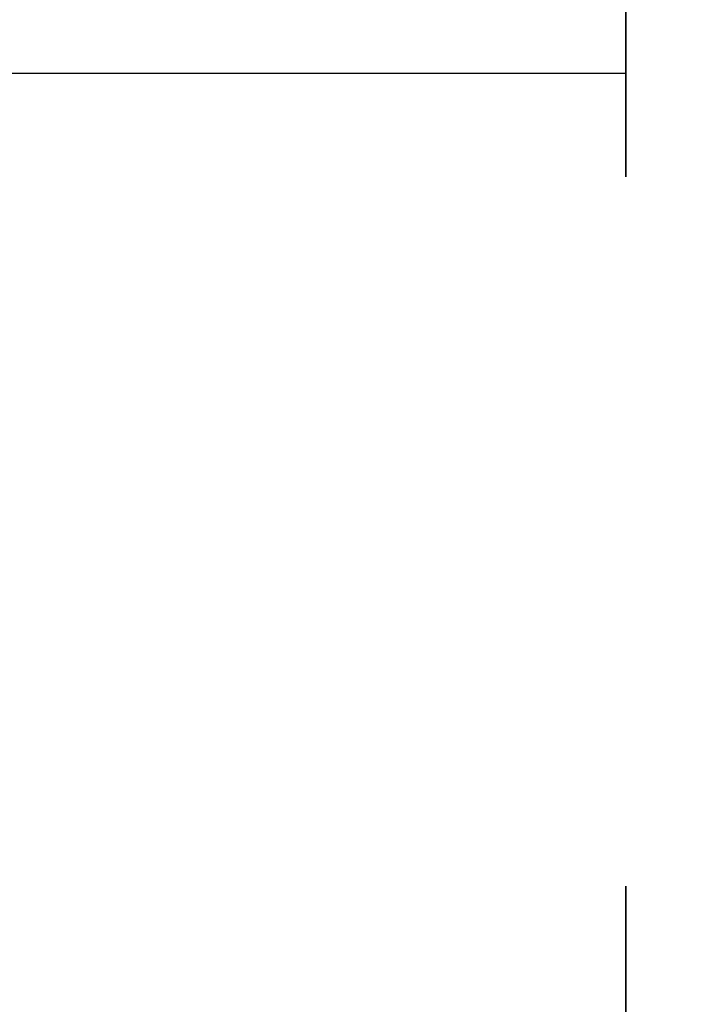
# Model space of a CAD drawing. Header units: inches. Extents: x 110711 to 158499, y 12149 to 19253.
# Tile 40 of 46: x 124651 to 124664, y 17577 to 17597. Entities that reach past the tile are written whole.
import ezdxf

# ---------------------------------------------------------------- set-up
doc = ezdxf.new("R2010")
doc.units = ezdxf.units.IN
doc.header["$MEASUREMENT"] = 0
doc.layers.add('PP-HVAC', color=7, linetype='Continuous', lineweight=25)
doc.styles.get("Standard").update_dxf_attribs({"font": 'romans.shx', "height": 6})

msp = doc.modelspace()

# ---------------------------------------------------------------- linework, layer by layer
at = {"layer": 'PP-HVAC', "linetype": 'Continuous', "ltscale": 10}
for p, q in [((124662.909, 17693.287), (124662.909, 17575.092)), ((124662.91, 17575.092), (124662.91, 17665.455)), ((124496.274, 17595.47), (124662.909, 17595.47))]:
    msp.add_line(p, q, dxfattribs=at)

# ---------------------------------------------------------------- next in the draw order: texts
at = {"layer": 'PP-HVAC', "linetype": 'Continuous', "ltscale": 10, "insert": (124523.45, 17590.264), "char_height": 6.3082, "width": 442.57216, "attachment_point": 1, "bg_fill": 2}
msp.add_mtext('\\pi6.1079;{\\fCentury Gothic|b1|i0|c0|p34;CASSETTE AC }', dxfattribs=at)

# ---------------------------------------------------------------- next in the draw order: texts
at = {"layer": 'PP-HVAC', "linetype": 'Continuous', "ltscale": 10, "insert": (124497.975, 17588.866), "char_height": 6.3082, "width": 442.57216, "attachment_point": 1, "bg_fill": 2}
msp.add_mtext('\\pi6.1079;{\\fCentury Gothic|b1|i0|c0|p34;0.4}', dxfattribs=at)

doc.saveas('drawing.dxf')
